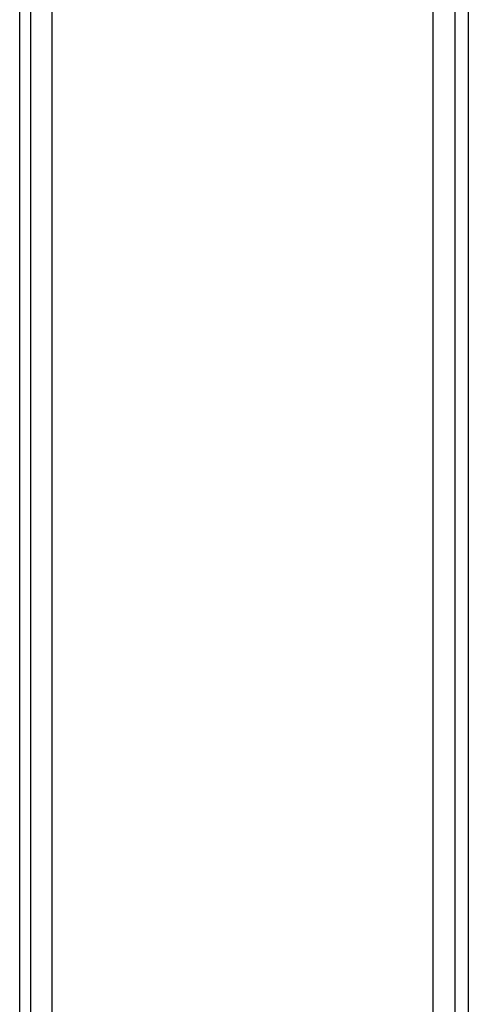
# Model space of a CAD drawing. Header units: millimetres. Extents: x 967 to 2466, y -778 to 1158.
# Tile 38 of 68: x 1928 to 1952, y 512 to 566. Entities that reach past the tile are written whole.
import ezdxf

# ---------------------------------------------------------------- set-up
doc = ezdxf.new("R2010")
doc.units = ezdxf.units.MM
doc.header["$LTSCALE"] = 30.734
doc.layers.get('0').update_dxf_attribs({"linetype": 'CONTINUOUS'})

msp = doc.modelspace()

# ---------------------------------------------------------------- linework, layer by layer
for p, q in [((1927.567, 480.65), (1927.567, 656.343)), ((1950.522, 481.711), (1950.522, 656.343)), ((1928.159, 655.143), (1928.159, 481.901)), ((1929.344, 655.143), (1929.344, 481.711)), ((1951.722, 655.143), (1951.722, 481.901)), ((1952.467, 655.143), (1952.467, 481.156))]:
    msp.add_line(p, q)

doc.saveas('drawing.dxf')
